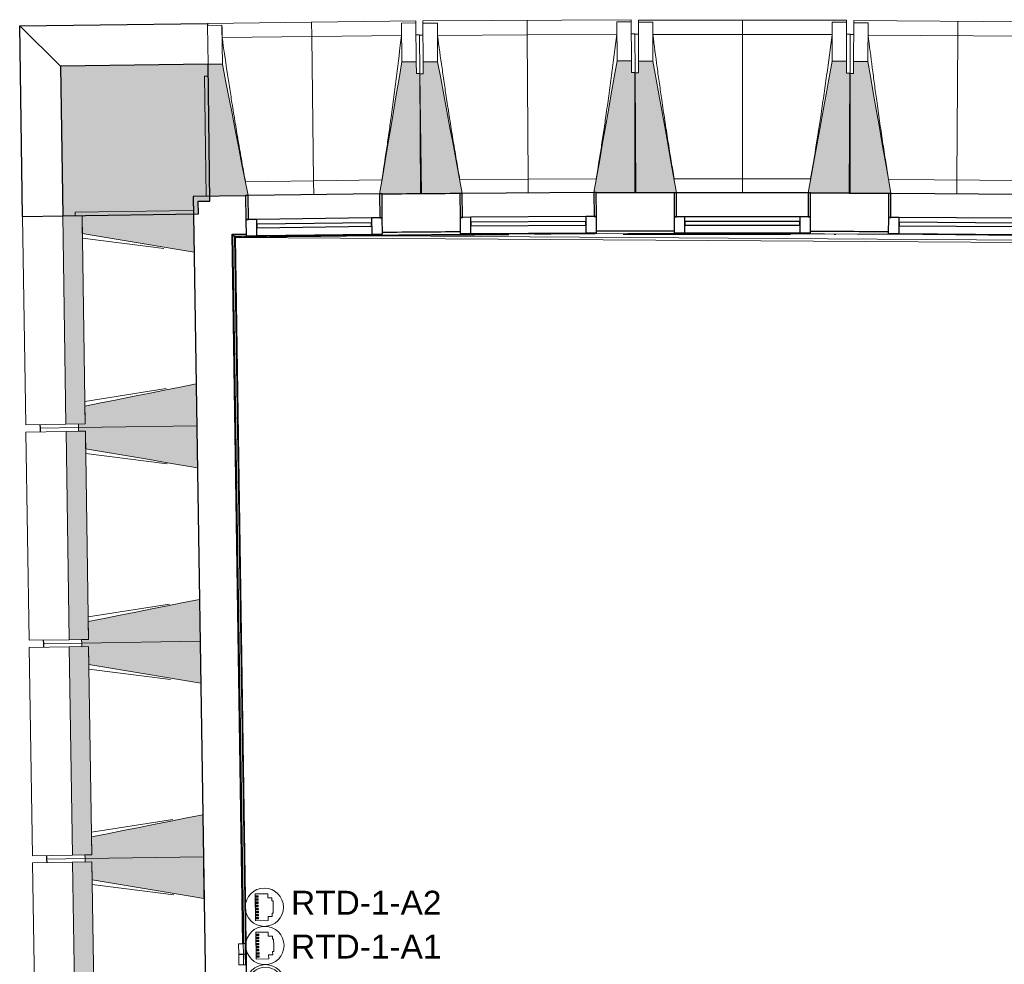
# Model space of a CAD drawing. Header units: millimetres. Extents: x -2845 to 74565, y -36590 to 13748.
# Tile 6 of 75: x 29099 to 33214, y -17321 to -13376. Entities that reach past the tile are written whole.
import ezdxf

# ---------------------------------------------------------------- set-up
doc = ezdxf.new("R2010")
doc.units = ezdxf.units.MM
for name, color, linetype, lineweight in [('A-DETL-GENF', 7, 'Continuous', 18), ('A-FLOR', 7, 'Continuous', 25), ('A-FLOR-HRAL', 7, 'Continuous', 18), ('A-GENM', 7, 'Continuous', 18), ('A-GLAZ', 7, 'Continuous', 25), ('A-WALL', 7, 'Continuous', 25), ('A-WALL-PATT', 7, 'Continuous', 25), ('I-WALL', 7, 'Continuous', 25), ('INSTAL ELECTRIQUE', 7, 'Continuous', 18), ('MUR', 7, 'Continuous', 25), ('S-BEAM', 7, 'Continuous', 18)]:
    doc.layers.add(name, color=color, linetype=linetype, lineweight=lineweight)
doc.styles.add('Arial', font='arial.ttf', dxfattribs={"height": 100})

# ---------------------------------------------------------------- blocks, each defined once
blk = doc.blocks.new('20_MUR PREFA_01 - Type 1-3119337-2021_015_1111_DCE_1_50_N0 FINI_CFA_DIS')
at = {"layer": 'A-GENM'}
for p, q in [((0, 722.1), (0, 661.4)), ((0, 661.4), (0, 58.5)), ((0, 0.7), (0, 58.5))]:
    blk.add_line(p, q, dxfattribs=at)
blk = doc.blocks.new('Murs 4 - Murs 1-3190715-2021_015_1111_DCE_1_50_N0 FINI_CFA_DIS')
at = {"layer": 'A-WALL-PATT', "true_color": 0x787878}
blk.add_hatch(color=8, dxfattribs=at).paths.add_polyline_path([(-23890.5, -14195.3), (-23323.7, -14186.6), (-23324.5, -14133.6), (-23275.7, -14133), (-23283, -13561.8), (-23900.1, -13569.7), (-23891.2, -14149.5)])
at = {"layer": 'A-WALL'}
for p, q in [((-23283, -13561.8), (-23900.1, -13569.7)), ((-23900.1, -13569.7), (-23890.5, -14195.3)), ((-23275.7, -14133), (-23283, -13561.8)), ((-23324.5, -14133.6), (-23275.7, -14133)), ((-23323.7, -14186.6), (-23324.5, -14133.6)), ((-23890.5, -14195.3), (-23323.7, -14186.6))]:
    blk.add_line(p, q, dxfattribs=at)
at = {"layer": 'MUR'}
for p, q in [((-24070.4, -13400.6), (-23285.1, -13390.7)), ((-24058.2, -14197.8), (-24070.4, -13400.6)), ((-23900.1, -13569.7), (-24070.4, -13400.6)), ((-23285.1, -13390.7), (-23285, -13399.7)), ((-24058.2, -14197.8), (-23890.5, -14195.3))]:
    blk.add_line(p, q, dxfattribs=at)
blk = doc.blocks.new('B02_DC_STR_rvt-1-2021_015_1111_DCE_1_50_N0 FINI_CFA_DIS')
at = {"layer": 'S-BEAM', "lineweight": 5, "true_color": 0x787878}
for points in [[(-23291, -14112.8), (-23126, -14110.7), (-23126, -14110.1), (-23116.1, -14109.9), (-23223, -13561), (-23283, -13561.8), (-23282.3, -13611.8), (-23297.3, -13612), (-23291.9, -14041.9)], [(-22556, -14103.5), (-22391.1, -14101.4), (-22397.4, -13600.6), (-22412.4, -13600.6), (-22413, -13550.8), (-22473, -13551.5), (-22565.9, -14103), (-22556.1, -14102.8)], [(-22395.4, -14103), (-22230.4, -14102), (-22230.4, -14101.3), (-22220.5, -14101.2), (-22323.8, -13551.6), (-22383.8, -13552), (-22383.8, -13602), (-22398.4, -13602.1), (-22395.8, -14033.1)], [(-21660.4, -14098.5), (-21495.4, -14097.5), (-21498.5, -13596.6), (-21513.5, -13596.6), (-21513.8, -13546.7), (-21573.8, -13547), (-21669.8, -14097.8), (-21660.4, -14097.8)], [(-21334.7, -14099.1), (-21334.7, -14098.4), (-21324.8, -14098.4), (-21424.5, -13548.1), (-21484.5, -13548.1), (-21484.5, -13598.1), (-21499.5, -13598.1), (-21499.7, -14099), (-21334.7, -14099.1)], [(-20599.7, -14099.3), (-20599.5, -13598.4), (-20614.5, -13598.4), (-20614.5, -13548.4), (-20674.5, -13548.4), (-20774.6, -14098.6), (-20764.7, -14098.6), (-20764.7, -14099.3), (-20658.9, -14099.3)], [(-20439, -14102), (-20439, -14101.3), (-20429.2, -14101.3), (-20525.2, -13550.4), (-20585.2, -13550), (-20585.6, -13600), (-20600.6, -13599.9), (-20604, -14100.8), (-20439.7, -14101.9)], [(-23877.1, -15065.2), (-23796.5, -15063.9), (-23809.8, -14194), (-23890.5, -14195.3), (-23879.3, -14923.6)], [(-23341.5, -14346.9), (-23344.2, -14171.9), (-23838.8, -14179.5), (-23838.6, -14194.5), (-23809.8, -14194.5), (-23808.7, -14268.5), (-23344.2, -14346.4)], [(-23825, -15079.4), (-23330.4, -15071.8), (-23333.1, -14896.8), (-23797.6, -14989.5), (-23796.5, -15063.9), (-23825.2, -15064.4), (-23825.1, -15071.8)], [(-23863.3, -15965.1), (-23782.7, -15963.8), (-23796, -15093.9), (-23876.7, -15095.2), (-23864.5, -15891.4)], [(-23327.7, -15246.8), (-23330.4, -15071.8), (-23825, -15079.4), (-23824.8, -15094.4), (-23796, -15094.4), (-23794.9, -15168.4), (-23330.4, -15246.3)], [(-23811.2, -15979.3), (-23316.6, -15971.7), (-23319.3, -15796.7), (-23783.8, -15889.4), (-23782.7, -15963.8), (-23811.4, -15964.3), (-23811.3, -15971.7)], [(-23849.5, -16865), (-23768.9, -16863.7), (-23782.2, -15993.8), (-23862.9, -15995.1), (-23849.6, -16859.1)], [(-23313.9, -16146.7), (-23316.6, -15971.7), (-23811.2, -15979.3), (-23811, -15994.3), (-23782.2, -15994.3), (-23781.1, -16068.3), (-23316.6, -16146.2)], [(-23797.4, -16879.2), (-23302.8, -16871.6), (-23305.5, -16696.6), (-23770, -16789.3), (-23768.9, -16863.7), (-23797.6, -16864.2), (-23797.5, -16871.6)], [(-23300.1, -17046.6), (-23302.8, -16871.6), (-23797.4, -16879.2), (-23797.2, -16894.2), (-23768.4, -16894.2), (-23767.3, -16968.2), (-23302.8, -17046.1)], [(-23835.7, -17764.9), (-23755.1, -17763.6), (-23768.4, -16893.7), (-23849.1, -16895), (-23837.7, -17633.3)]]:
    blk.add_hatch(color=8, dxfattribs=at).paths.add_polyline_path(points)
at = {"layer": 'A-FLOR'}
for p, q in [((-23985.6, -15066.8), (-23985.3, -15081.8)), ((-23985.3, -15081.8), (-23985.1, -15096.8)), ((-23971.8, -15966.7), (-23971.5, -15981.7)), ((-23971.5, -15981.7), (-23971.3, -15996.7)), ((-23957.9, -16866.6), (-23957.7, -16881.6)), ((-23957.7, -16881.6), (-23957.5, -16896.6))]:
    blk.add_line(p, q, dxfattribs=at)
at = {"layer": 'S-BEAM'}
for p, q in [((-22415.2, -13379.6), (-23285.1, -13390.7)), ((-23285, -13399.7), (-23225, -13398.9)), ((-23283, -13561.8), (-23285, -13399.7)), ((-23223, -13561), (-23225, -13398.9)), ((-23225, -13398.9), (-23225, -13399.2)), ((-22475.1, -13389.4), (-22415.1, -13388.7)), ((-22475.1, -13389.4), (-22473, -13551.5)), ((-22475.1, -13389.7), (-22475.1, -13389.4)), ((-22415.2, -13379.6), (-22415.1, -13388.7)), ((-22415.1, -13388.7), (-22413, -13550.8)), ((-21514.8, -13375.5), (-22384.8, -13380.9)), ((-22384.8, -13389.9), (-22384.8, -13380.9)), ((-22384.8, -13389.9), (-22324.8, -13389.6)), ((-22383.8, -13552), (-22384.8, -13389.9)), ((-22323.8, -13551.6), (-22324.8, -13389.6)), ((-22324.8, -13389.6), (-22324.7, -13389.8)), ((-21574.8, -13384.9), (-21514.8, -13384.6)), ((-21574.8, -13384.9), (-21573.8, -13547)), ((-21574.8, -13385.2), (-21574.8, -13384.9)), ((-21514.8, -13375.5), (-21514.8, -13384.6)), ((-21514.8, -13384.6), (-21513.8, -13546.7)), ((-21484.5, -13548.1), (-21484.4, -13386)), ((-21484.4, -13386), (-21484.4, -13377)), ((-20614.4, -13377.3), (-21484.4, -13377)), ((-21484.4, -13386), (-21424.4, -13386)), ((-21424.5, -13548.1), (-21424.4, -13386)), ((-21424.4, -13386), (-21424.4, -13386.3)), ((-20674.4, -13386.3), (-20674.5, -13548.4)), ((-20674.5, -13386.5), (-20674.4, -13386.3)), ((-20674.4, -13386.3), (-20614.4, -13386.3)), ((-20614.4, -13386.3), (-20614.5, -13548.4)), ((-20614.4, -13377.3), (-20614.4, -13386.3)), ((-20585.2, -13550), (-20584.1, -13387.9)), ((-20584.1, -13387.9), (-20584.1, -13378.9)), ((-19714.1, -13384.9), (-20584.1, -13378.9)), ((-20584.1, -13387.9), (-20524.1, -13388.4)), ((-20525.2, -13550.4), (-20524.1, -13388.4)), ((-20524.1, -13388.4), (-20524.1, -13388.6)), ((-22474.7, -13441), (-23224.1, -13450.5)), ((-22399.5, -13438.5), (-22414.5, -13438.7)), ((-22399.5, -13438.5), (-22397.4, -13600.6)), ((-22384.4, -13439.9), (-22399.4, -13440)), ((-21574.7, -13436.5), (-22324.2, -13441.1)), ((-21499.5, -13434.5), (-21514.5, -13434.6)), ((-21499.5, -13434.5), (-21498.5, -13596.6)), ((-21484.5, -13436), (-21499.5, -13436)), ((-20674.7, -13437.9), (-21424.2, -13437.6)), ((-20599.5, -13436.3), (-20614.5, -13436.3)), ((-20599.5, -13436.3), (-20599.5, -13598.4)), ((-20584.5, -13437.9), (-20599.5, -13437.8)), ((-19774.7, -13445.1), (-20524.2, -13439.9)), ((-23223, -13561), (-23283, -13561.8)), ((-23283, -13561.8), (-23282.3, -13611.8)), ((-22413, -13550.8), (-22473, -13551.5)), ((-22412.4, -13600.8), (-22413, -13550.8)), ((-22323.8, -13551.6), (-22383.8, -13552)), ((-22383.8, -13552), (-22383.4, -13602)), ((-21513.8, -13546.7), (-21573.8, -13547)), ((-21513.5, -13596.7), (-21513.8, -13546.7)), ((-21424.5, -13548.1), (-21484.5, -13548.1)), ((-21484.5, -13548.1), (-21484.5, -13598.1)), ((-20614.5, -13548.4), (-20674.5, -13548.4)), ((-20614.5, -13598.4), (-20614.5, -13548.4)), ((-20585.2, -13550), (-20585.6, -13600)), ((-20525.2, -13550.4), (-20585.2, -13550)), ((-23282.3, -13611.8), (-23297.3, -13612)), ((-23297.3, -13612), (-23291, -14112.8)), ((-22397.4, -13600.6), (-22412.4, -13600.8)), ((-22383.4, -13602), (-22398.4, -13602.1)), ((-22398.4, -13602.1), (-22395.4, -14103)), ((-22391.1, -14101.4), (-22397.4, -13600.6)), ((-21498.5, -13596.6), (-21513.5, -13596.7)), ((-21499.5, -13598.1), (-21499.7, -14099)), ((-21484.5, -13598.1), (-21499.5, -13598.1)), ((-21495.4, -14097.5), (-21498.5, -13596.6)), ((-20599.5, -13598.4), (-20614.5, -13598.4)), ((-20600.6, -13599.9), (-20604, -14100.8)), ((-20585.6, -13600), (-20600.6, -13599.9)), ((-20599.7, -14099.3), (-20599.5, -13598.4)), ((-23127, -14052.3), (-22556.5, -14045)), ((-22231, -14043.5), (-21660.5, -14040)), ((-21334.9, -14040.6), (-20764.4, -14040.8)), ((-20438.9, -14043.5), (-19868.4, -14047.4)), ((-23291, -14112.8), (-23126, -14110.7)), ((-22556.1, -14103.5), (-22391.1, -14101.4)), ((-22395.4, -14103), (-22230.4, -14102)), ((-21660.4, -14098.5), (-21495.4, -14097.5)), ((-21499.7, -14099), (-21334.7, -14099.1)), ((-20764.8, -14099.3), (-20599.7, -14099.3)), ((-20604, -14100.8), (-20439, -14102)), ((-24058.2, -14197.8), (-23890.5, -14195.3)), ((-23809.8, -14194), (-23890.5, -14195.3)), ((-23890.5, -14195.3), (-23877.1, -15065.2)), ((-23344.2, -14171.9), (-23838.8, -14179.5)), ((-23838.8, -14179.5), (-23838.6, -14194.5)), ((-23838.6, -14194.5), (-23809.8, -14194)), ((-23809.8, -14194), (-23808.7, -14268.5)), ((-23796.5, -15063.9), (-23809.8, -14194)), ((-23341.5, -14346.9), (-23344.2, -14171.9)), ((-24058.2, -14197.8), (-24044.8, -15067.7)), ((-23467.4, -14331), (-23808.4, -14287.9)), ((-23330.4, -15071.8), (-23333.1, -14896.8)), ((-23797.9, -14970), (-23458.4, -14916.5)), ((-23797.6, -14989.5), (-23796.5, -15063.9)), ((-23877.1, -15065.2), (-24044.8, -15067.7)), ((-24044.4, -15097.7), (-23876.7, -15095.2)), ((-24044.4, -15097.7), (-24031, -15967.6)), ((-23985.3, -15081.8), (-23985.6, -15066.8)), ((-23825, -15079.4), (-23985.3, -15081.8)), ((-23985.3, -15081.8), (-23825, -15079.4)), ((-23985.1, -15096.8), (-23985.3, -15081.8)), ((-23877.1, -15065.2), (-23796.5, -15063.9)), ((-23796, -15093.9), (-23876.7, -15095.2)), ((-23876.7, -15095.2), (-23863.3, -15965.1)), ((-23796.5, -15063.9), (-23825.2, -15064.4)), ((-23825.2, -15064.4), (-23825, -15079.4)), ((-23825, -15079.4), (-23330.4, -15071.8)), ((-23330.4, -15071.8), (-23825, -15079.4)), ((-23825, -15079.4), (-23824.8, -15094.4)), ((-23824.8, -15094.4), (-23796, -15093.9)), ((-23796, -15093.9), (-23794.9, -15168.4)), ((-23782.7, -15963.8), (-23796, -15093.9)), ((-23327.7, -15246.8), (-23330.4, -15071.8)), ((-23453.6, -15230.9), (-23794.6, -15187.8)), ((-23316.6, -15971.7), (-23319.3, -15796.7)), ((-23784.1, -15869.9), (-23444.6, -15816.4)), ((-23783.8, -15889.4), (-23782.7, -15963.8)), ((-23863.3, -15965.1), (-24031, -15967.6)), ((-23971.5, -15981.7), (-23971.8, -15966.7)), ((-23863.3, -15965.1), (-23782.7, -15963.8)), ((-23782.7, -15963.8), (-23811.4, -15964.3)), ((-23811.4, -15964.3), (-23811.2, -15979.3)), ((-24030.6, -15997.6), (-23862.9, -15995.1)), ((-24030.6, -15997.6), (-24017.2, -16867.5)), ((-23811.2, -15979.3), (-23971.5, -15981.7)), ((-23971.5, -15981.7), (-23811.2, -15979.3)), ((-23971.3, -15996.7), (-23971.5, -15981.7)), ((-23782.2, -15993.8), (-23862.9, -15995.1)), ((-23862.9, -15995.1), (-23849.5, -16865)), ((-23811.2, -15979.3), (-23316.6, -15971.7)), ((-23316.6, -15971.7), (-23811.2, -15979.3)), ((-23811.2, -15979.3), (-23811, -15994.3)), ((-23811, -15994.3), (-23782.2, -15993.8)), ((-23782.2, -15993.8), (-23781.1, -16068.3)), ((-23768.9, -16863.7), (-23782.2, -15993.8)), ((-23313.9, -16146.7), (-23316.6, -15971.7)), ((-23439.8, -16130.8), (-23780.8, -16087.7)), ((-23302.8, -16871.6), (-23305.5, -16696.6)), ((-23770.3, -16769.8), (-23430.8, -16716.3)), ((-23770, -16789.3), (-23768.9, -16863.7)), ((-23849.5, -16865), (-24017.2, -16867.5)), ((-23957.7, -16881.6), (-23957.9, -16866.6)), ((-23849.5, -16865), (-23768.9, -16863.7)), ((-23768.9, -16863.7), (-23797.6, -16864.2)), ((-23797.6, -16864.2), (-23797.4, -16879.2)), ((-23797.4, -16879.2), (-23302.8, -16871.6)), ((-23302.8, -16871.6), (-23797.4, -16879.2)), ((-23300.1, -17046.6), (-23302.8, -16871.6)), ((-24016.8, -16897.5), (-23849.1, -16895)), ((-24016.8, -16897.5), (-24003.4, -17767.4)), ((-23797.4, -16879.2), (-23957.7, -16881.6)), ((-23957.7, -16881.6), (-23797.4, -16879.2)), ((-23957.5, -16896.6), (-23957.7, -16881.6)), ((-23768.4, -16893.7), (-23849.1, -16895)), ((-23849.1, -16895), (-23835.7, -17764.9)), ((-23797.4, -16879.2), (-23797.2, -16894.2)), ((-23797.2, -16894.2), (-23768.4, -16893.7)), ((-23768.4, -16893.7), (-23767.3, -16968.2)), ((-23755.1, -17763.6), (-23768.4, -16893.7)), ((-23426, -17030.7), (-23767, -16987.6))]:
    blk.add_line(p, q, dxfattribs=at)
at = {"layer": 'S-BEAM', "flags": 128}
for points in [[(-23225, -13399.2), (-23224.8, -13409.5), (-23224.6, -13419.7), (-23224.5, -13430), (-23224.3, -13440.3), (-23224.1, -13450.5)], [(-22474.7, -13441), (-22474.8, -13430.8), (-22474.8, -13420.5), (-22474.9, -13410.2), (-22475, -13400), (-22475.1, -13389.7)], [(-22324.7, -13389.8), (-22324.6, -13400.1), (-22324.5, -13410.3), (-22324.4, -13420.6), (-22324.3, -13430.9), (-22324.2, -13441.1)], [(-21574.7, -13436.5), (-21574.7, -13426.2), (-21574.7, -13416), (-21574.8, -13405.7), (-21574.8, -13395.5), (-21574.8, -13385.2)], [(-21424.4, -13386.3), (-21424.4, -13396.5), (-21424.3, -13406.8), (-21424.3, -13417.1), (-21424.3, -13427.3), (-21424.2, -13437.6)], [(-20674.7, -13437.9), (-20674.7, -13427.6), (-20674.6, -13417.3), (-20674.6, -13407.1), (-20674.5, -13396.8), (-20674.5, -13386.5)], [(-20524.1, -13388.6), (-20524.1, -13398.9), (-20524.2, -13409.1), (-20524.2, -13419.4), (-20524.2, -13429.7), (-20524.2, -13439.9)], [(-23116.1, -14109.9), (-23129.4, -14041.9), (-23142.7, -13973.2), (-23156.1, -13904.5), (-23169.5, -13835.8), (-23182.9, -13767.1), (-23196.2, -13698.4), (-23209.6, -13629.7), (-23223, -13561)], [(-22473, -13551.5), (-22484.7, -13620.5), (-22496.3, -13689.6), (-22507.9, -13758.6), (-22519.5, -13827.6), (-22531.2, -13896.6), (-22542.8, -13965.6), (-22554.4, -14034.6), (-22565.9, -14103)], [(-22220.5, -14101.2), (-22233.3, -14033.1), (-22246.2, -13964.4), (-22259.1, -13895.6), (-22272.1, -13826.8), (-22285, -13758), (-22297.9, -13689.2), (-22310.8, -13620.4), (-22323.8, -13551.6)], [(-21573.8, -13547), (-21585.8, -13616), (-21597.9, -13684.9), (-21610, -13753.8), (-21622.1, -13822.8), (-21634.1, -13891.7), (-21646.2, -13960.7), (-21658.3, -14029.6), (-21670.3, -14097.9)], [(-21324.8, -14098.4), (-21337.2, -14030.2), (-21349.6, -13961.3), (-21362.1, -13892.5), (-21374.6, -13823.6), (-21387.1, -13754.7), (-21399.5, -13685.9), (-21412, -13617), (-21424.5, -13548.1)], [(-20674.5, -13548.4), (-20687, -13617.2), (-20699.5, -13686.1), (-20712.1, -13755), (-20724.6, -13823.8), (-20737.1, -13892.7), (-20749.6, -13961.5), (-20762.2, -14030.4), (-20774.6, -14098.6)], [(-20429.1, -14101.3), (-20441.1, -14033.1), (-20453.1, -13964.1), (-20465.1, -13895.2), (-20477.1, -13826.2), (-20489.2, -13757.3), (-20501.2, -13688.3), (-20513.2, -13619.4), (-20525.2, -13550.4)], [(-23808.7, -14268.5), (-23741.9, -14279.7), (-23675.2, -14290.9), (-23608.5, -14302.1), (-23541.7, -14313.3), (-23475, -14324.5), (-23408.3, -14335.7), (-23341.5, -14346.9)], [(-23333.1, -14896.8), (-23399.4, -14910), (-23465.8, -14923.3), (-23532.2, -14936.5), (-23598.5, -14949.8), (-23664.9, -14963), (-23731.3, -14976.2), (-23797.6, -14989.5)], [(-23794.9, -15168.4), (-23728.1, -15179.6), (-23661.4, -15190.8), (-23594.7, -15202), (-23527.9, -15213.2), (-23461.2, -15224.4), (-23394.5, -15235.6), (-23327.7, -15246.8)], [(-23319.3, -15796.7), (-23385.6, -15809.9), (-23452, -15823.2), (-23518.4, -15836.4), (-23584.7, -15849.7), (-23651.1, -15862.9), (-23717.5, -15876.1), (-23783.8, -15889.4)], [(-23781.1, -16068.3), (-23714.3, -16079.5), (-23647.6, -16090.7), (-23580.9, -16101.9), (-23514.1, -16113.1), (-23447.4, -16124.3), (-23380.7, -16135.5), (-23313.9, -16146.7)], [(-23305.5, -16696.6), (-23371.8, -16709.8), (-23438.2, -16723.1), (-23504.6, -16736.3), (-23570.9, -16749.6), (-23637.3, -16762.8), (-23703.7, -16776), (-23770, -16789.3)], [(-23767.3, -16968.2), (-23700.5, -16979.4), (-23633.8, -16990.6), (-23567.1, -17001.8), (-23500.3, -17013), (-23433.6, -17024.2), (-23366.8, -17035.4), (-23300.1, -17046.6)]]:
    blk.add_lwpolyline(points, dxfattribs=at)
at = {"layer": 'S-BEAM'}
for points, knots in [([(-23224.1, -13450.5), (-23217.7, -13496), (-23207.7, -13564.2), (-23193.8, -13655.1), (-23182.3, -13728.9), (-23169.4, -13808.4), (-23155.1, -13893.5), (-23140.9, -13974.8), (-23131.4, -14027.7), (-23126.9, -14052.3)], [0, 0, 0, 0, 0.2222222, 0.3333333, 0.4444444, 0.5833333, 0.7222222, 0.8611111, 0.9816328, 0.9816328, 0.9816328, 0.9816328]), ([(-22556.7, -14045.1), (-22550.1, -14003.3), (-22540.2, -13938.8), (-22527.5, -13851.4), (-22517.2, -13777.4), (-22506.4, -13697.6), (-22491.7, -13583.6), (-22481.3, -13498.1), (-22474.7, -13441)], [0.0183438, 0.0183438, 0.0183438, 0.0183438, 0.2222222, 0.3333333, 0.4444444, 0.5833333, 0.7222222, 1, 1, 1, 1]), ([(-22324.2, -13441.1), (-22318, -13486.7), (-22308.5, -13554.9), (-22295.2, -13645.9), (-22284.2, -13719.8), (-22271.8, -13799.3), (-22258.1, -13884.5), (-22244.4, -13966), (-22235.2, -14018.9), (-22230.9, -14043.5)], [0, 0, 0, 0, 0.2222222, 0.3333333, 0.4444444, 0.5833333, 0.7222222, 0.8611111, 0.9816328, 0.9816328, 0.9816328, 0.9816328]), ([(-21660.6, -14040), (-21653.8, -13998.3), (-21643.5, -13933.9), (-21630.2, -13846.5), (-21619.4, -13772.6), (-21608.1, -13692.9), (-21592.6, -13579), (-21581.7, -13493.5), (-21574.7, -13436.5)], [0.0183438, 0.0183438, 0.0183438, 0.0183438, 0.2222222, 0.3333333, 0.4444444, 0.5833333, 0.7222222, 1, 1, 1, 1]), ([(-21424.2, -13437.6), (-21418.3, -13483.2), (-21409.3, -13551.5), (-21396.6, -13642.5), (-21386, -13716.5), (-21374.2, -13796.1), (-21361, -13881.4), (-21347.9, -13962.9), (-21339, -14016), (-21334.8, -14040.6)], [0, 0, 0, 0, 0.2222222, 0.3333333, 0.4444444, 0.5833333, 0.7222222, 0.8611111, 0.9816328, 0.9816328, 0.9816328, 0.9816328]), ([(-20764.5, -14040.8), (-20757.4, -13999.1), (-20746.7, -13934.8), (-20732.9, -13847.5), (-20721.6, -13773.6), (-20709.8, -13694), (-20693.6, -13580.2), (-20682.1, -13494.8), (-20674.7, -13437.9)], [0.0183438, 0.0183438, 0.0183438, 0.0183438, 0.2222222, 0.3333333, 0.4444444, 0.5833333, 0.7222222, 1, 1, 1, 1]), ([(-20524.2, -13439.9), (-20518.7, -13485.6), (-20510, -13553.9), (-20498, -13645), (-20487.8, -13719.1), (-20476.5, -13798.8), (-20463.9, -13884.1), (-20451.3, -13965.7), (-20442.8, -14018.8), (-20438.8, -14043.5)], [0, 0, 0, 0, 0.2222222, 0.3333333, 0.4444444, 0.5833333, 0.7222222, 0.8611111, 0.9816328, 0.9816328, 0.9816328, 0.9816328])]:
    blk.add_open_spline(points, degree=3, knots=knots, dxfattribs=at)
at = {"layer": 'MUR', "color": 5, "lineweight": 25, "true_color": 0x0000ff}
blk.add_blockref('Murs 4 - Murs 1-3190715-2021_015_1111_DCE_1_50_N0 FINI_CFA_DIS', (0, 0), dxfattribs=at)
at = {"layer": 'S-BEAM', "color": 5, "lineweight": 25, "true_color": 0x0000ff}
for p, rotation in [((-22841, -14107.1), 0.7260035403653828), ((-21945.4, -14100.2), 0.3529371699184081), ((-21049.7, -14099.2), 359.9798707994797), ((-20154, -14103.9), 359.606804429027)]:
    blk.add_blockref('20_MUR PREFA_01 - Type 1-3119337-2021_015_1111_DCE_1_50_N0 FINI_CFA_DIS', p, dxfattribs=dict(at, rotation=rotation))
blk = doc.blocks.new('XXX_VIDE FENETRE - 550-377501-2021_015_1111_DCE_1_50_N0 FINI_CFA_DIS')
at = {"layer": 'A-GLAZ'}
for p, q in [((-285, 0), (-285, -100)), ((-275, 0), (-285, 0)), ((275, 0), (-275, 0)), ((-275, -100), (-275, 0)), ((285, 0), (275, 0)), ((275, 0), (275, -100)), ((285, -100), (285, 0)), ((-285, -100), (-275, -100)), ((-240, -100), (-285, -100)), ((-285, -100), (-285, -167.5)), ((-240, -167.5), (-240, -100)), ((240, -100), (-240, -100)), ((240, -100), (240, -167.5)), ((285, -100), (240, -100)), ((275, -100), (285, -100)), ((285, -167.5), (285, -100)), ((-285, -167.5), (-240, -167.5)), ((-240, -167.5), (240, -167.5)), ((240, -167.5), (285, -167.5))]:
    blk.add_line(p, q, dxfattribs=at)
at = {"layer": 'A-GLAZ', "color": 173, "true_color": 0x5c63b1}
for p, q in [((240, -120), (-240, -120)), ((-240, -120), (-240, -135)), ((240, -135), (240, -120)), ((-240, -135), (240, -135))]:
    blk.add_line(p, q, dxfattribs=at)
blk = doc.blocks.new('Garde-corps - Garde-corps-505471-2021_015_1111_DCE_1_50_N0 FINI_CFA_DIS')
at = {"layer": 'A-FLOR-HRAL'}
for p, q in [((-23182.7, -14271.4), (-23124, -14270.6)), ((-23134.2, -17233.9), (-23179.6, -14274.3)), ((-23179.6, -14274.3), (-23123.9, -14274.7)), ((-22974.4, -14275.7), (-17756.7, -14309.4)), ((-21918.6, -14271.9), (-21850.1, -14271.7)), ((-20666.5, -14272.2), (-20658.9, -14272.2)), ((-23127.1, -17233.8), (-23172.4, -14281.4)), ((-23170.6, -14283.1), (-23140.6, -14282.7)), ((-23077.3, -20365.6), (-23170.6, -14283.1)), ((-23075.7, -20363.9), (-23168.9, -14284.7)), ((-23127, -17239.3), (-23127, -17238.5)), ((-23126.5, -17274.1), (-23126.5, -17273.3)), ((-23126.3, -17284.3), (-23126.3, -17283.5)), ((-23125.8, -17319.1), (-23125.8, -17318.3))]:
    blk.add_line(p, q, dxfattribs=at)
at = {"layer": 'A-FLOR-HRAL', "flags": 128}
for points in [[(-23172.4, -14281.4), (-23176, -14277.8), (-23179.6, -14274.3)], [(-23168.9, -14284.7), (-17678.6, -14320.7), (-14410.7, -14446.4)]]:
    blk.add_lwpolyline(points, dxfattribs=at)
at = {"layer": 'A-FLOR-HRAL'}
for radius, start, end in [(137273, 87.112212, 90.771971), (137269.6, 90.293744, 90.770558), (137283.1, 90.378328, 90.513815), (137283.1, 90.004947, 90.140434), (137269.6, 89.802207, 90.094064), (137283.1, 89.631565, 89.767052)]:
    blk.add_arc((-21322.9, -151541.9), radius, start, end, dxfattribs=at)
for points, knots in [([(-23179.6, -14274.3), (-23179.6, -14274.3), (-23179.6, -14274.3), (-23179.7, -14274.3), (-23179.7, -14274.2), (-23179.8, -14274.2), (-23179.9, -14274.1), (-23179.9, -14274), (-23180, -14273.9), (-23180.1, -14273.8), (-23180.2, -14273.7), (-23180.3, -14273.6), (-23180.5, -14273.5), (-23180.6, -14273.4), (-23180.7, -14273.3), (-23180.8, -14273.2), (-23181, -14273), (-23181.1, -14272.9), (-23181.3, -14272.7), (-23181.6, -14272.4), (-23182.1, -14271.9), (-23182.5, -14271.6), (-23182.7, -14271.4)], [0, 0, 0, 0, 0.071429, 0.107143, 0.142857, 0.178571, 0.214286, 0.25, 0.285714, 0.321429, 0.357143, 0.392857, 0.428571, 0.464286, 0.5, 0.535714, 0.571429, 0.607143, 0.642857, 0.714286, 0.857143, 1, 1, 1, 1]), ([(-23168.9, -14284.7), (-23168.9, -14284.7), (-23169, -14284.7), (-23169, -14284.6), (-23169.1, -14284.5), (-23169.3, -14284.4), (-23169.4, -14284.2), (-23169.6, -14284.1), (-23169.8, -14283.9), (-23170, -14283.7), (-23170.2, -14283.5), (-23170.4, -14283.3), (-23170.5, -14283.2), (-23170.6, -14283.1)], [0.075, 0.075, 0.075, 0.075, 0.15, 0.2125, 0.275, 0.35, 0.425, 0.5, 0.6, 0.7, 0.775, 0.85, 1, 1, 1, 1])]:
    blk.add_open_spline(points, degree=3, knots=knots, dxfattribs=at)
blk = doc.blocks.new('B02_ARC_rvt-1-2021_015_1111_DCE_1_50_N0 FINI_CFA_DIS')
at = {"layer": 'A-FLOR'}
for p, q in [((-20740.5, -14100), (-20745.2, -14100)), ((-20676.7, -14260.3), (-20764.8, -14259.9)), ((-20504, -14261.2), (-20666.4, -14260.3))]:
    blk.add_line(p, q, dxfattribs=at)
at = {"layer": 'I-WALL'}
for p, q in [((-23126, -14110.6), (-23345.1, -14113.6)), ((-23345.1, -14113.6), (-23342.6, -14273.6)), ((-23342.6, -14273.6), (-23246.5, -20540)), ((-23137.2, -17234.9), (-23182.7, -14271.4)), ((-23136.5, -17279.9), (-23136.5, -17277.9))]:
    blk.add_line(p, q, dxfattribs=at)
at = {"layer": 'I-WALL', "flags": 128}
blk.add_lwpolyline([(-23182.7, -14271.4), (-23153.3, -14271), (-23124, -14270.6)], dxfattribs=at)
at = {"layer": 'I-WALL'}
for radius, start, end in [(137443.1, 90.378298, 90.514063), (137443.1, 90.004917, 90.140682), (137443.1, 89.631536, 89.767301), (137283.1, 90.378328, 90.513816), (137283.1, 90.004946, 90.140435), (137283.1, 89.631565, 89.767054)]:
    blk.add_arc((-21322.9, -151541.9), radius, start, end, dxfattribs=at)
at = {"layer": 'A-FLOR-HRAL', "lineweight": 18}
blk.add_blockref('Garde-corps - Garde-corps-505471-2021_015_1111_DCE_1_50_N0 FINI_CFA_DIS', (0, 0), dxfattribs=at)
at = {"layer": 'A-GLAZ', "lineweight": 18}
for p, rotation in [((-22841, -14106.5), 0.7260035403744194), ((-21945.4, -14099.5), 0.3529371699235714), ((-21049.7, -14098.5), 359.9798707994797), ((-20154, -14103.2), 359.606804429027)]:
    blk.add_blockref('XXX_VIDE FENETRE - 550-377501-2021_015_1111_DCE_1_50_N0 FINI_CFA_DIS', p, dxfattribs=dict(at, rotation=rotation))
blk = doc.blocks.new('603_4POSTES_CLS_PUI_LEGRAND - PC 2P_T 230V_45_ X2 _ RJ45_FTP-CAT6 X2-5607346-2021_015_1111_DCE_1_50_N0 FINI_CFA_DIS')
at = {"layer": 'A-DETL-GENF'}
for points in [[(-23085.7, -17040.6), (-23073.7, -17040.4), (-23073.8, -17034.4), (-23085.8, -17034.6)], [(-23085.5, -17053.6), (-23073.5, -17053.4), (-23073.6, -17047.4), (-23085.6, -17047.6), (-23085.5, -17052.6)], [(-23085.3, -17066.6), (-23073.3, -17066.4), (-23073.4, -17060.4), (-23085.4, -17060.6)], [(-23085.1, -17079.6), (-23073.1, -17079.4), (-23073.2, -17073.4), (-23085.2, -17073.6)], [(-23084.9, -17092.6), (-23072.9, -17092.4), (-23073, -17086.4), (-23085, -17086.6)], [(-23084.7, -17105.6), (-23072.7, -17105.4), (-23072.8, -17099.4), (-23084.8, -17099.6)], [(-23084.5, -17118.6), (-23072.5, -17118.4), (-23072.6, -17112.4), (-23084.6, -17112.6)], [(-23084.3, -17131.6), (-23072.3, -17131.4), (-23072.4, -17125.4), (-23084.4, -17125.6)], [(-23083.2, -17200.6), (-23071.2, -17200.4), (-23071.3, -17194.4), (-23083.3, -17194.6)], [(-23083, -17213.6), (-23071, -17213.4), (-23071.1, -17207.4), (-23083.1, -17207.6)], [(-23082.8, -17226.6), (-23070.8, -17226.4), (-23070.9, -17220.4), (-23082.9, -17220.6)], [(-23082.6, -17239.6), (-23070.6, -17239.4), (-23070.7, -17233.4), (-23082.7, -17233.6)], [(-23082.4, -17252.6), (-23070.4, -17252.4), (-23070.5, -17246.4), (-23082.5, -17246.6)], [(-23082.2, -17265.6), (-23070.2, -17265.4), (-23070.3, -17259.4), (-23082.3, -17259.6)], [(-23082, -17278.6), (-23070, -17278.4), (-23070.1, -17272.4), (-23082.1, -17272.6)], [(-23081.8, -17291.6), (-23069.8, -17291.4), (-23069.9, -17285.4), (-23081.9, -17285.6)]]:
    blk.add_hatch(color=256, dxfattribs=at).paths.add_polyline_path(points)
h = blk.add_hatch(color=256, dxfattribs=at)
h.paths.add_polyline_path([(-23076.1, -17444.4), (-23074, -17444.1), (-23070.6, -17442.1), (-23069.2, -17439.7), (-23068.4, -17436.5), (-23069.5, -17432.6), (-23070.7, -17431), (-23074.3, -17429), (-23078.3, -17429.1), (-23081.8, -17431.2), (-23083, -17432.8), (-23084, -17436.7), (-23083.1, -17439.7), (-23081.6, -17442.2), (-23078.1, -17444.2)])
h.paths.add_polyline_path([(-23012, -17376), (-23007.9, -17376), (-23006, -17375.1), (-23003.2, -17372.2), (-23002.2, -17368.3), (-23003.3, -17364.4), (-23004.6, -17362.8), (-23008.2, -17360.8), (-23010.2, -17360.6), (-23014.1, -17361.7), (-23016.9, -17364.6), (-23017.9, -17368.6), (-23017.6, -17370.6), (-23015.5, -17374.1)])
h.paths.add_polyline_path([(-23076.8, -17374.8), (-23074.3, -17374.1), (-23072, -17371), (-23071.9, -17369.7), (-23072.6, -17367.2), (-23074.4, -17365.4), (-23078.2, -17365), (-23081.2, -17367.4), (-23081.9, -17369.9), (-23080.3, -17373.4)])
h = blk.add_hatch(color=256, dxfattribs=at)
h.paths.add_polyline_path([(-23073.6, -17604.4), (-23069.7, -17603.3), (-23066.9, -17600.4), (-23066.1, -17598.5), (-23066.2, -17594.4), (-23067, -17592.6), (-23069.9, -17589.8), (-23073.8, -17588.8), (-23077.7, -17589.9), (-23080.6, -17592.8), (-23081.5, -17596.7), (-23081.2, -17598.7), (-23079.2, -17602.2), (-23077.5, -17603.4)])
h.paths.add_polyline_path([(-23007.5, -17536.2), (-23003.6, -17535.1), (-23000.8, -17532.2), (-22999.8, -17528.3), (-23000.9, -17524.4), (-23003.8, -17521.6), (-23007.7, -17520.6), (-23011.6, -17521.7), (-23014.4, -17524.6), (-23015.4, -17528.5), (-23015.1, -17530.6), (-23013.1, -17534), (-23009.5, -17536)])
h.paths.add_polyline_path([(-23075.6, -17534.6), (-23071.8, -17534.1), (-23069.6, -17531), (-23069.4, -17529.7), (-23070.9, -17526.2), (-23074.5, -17524.8), (-23077, -17525.5), (-23078, -17526.3), (-23079.4, -17529.9), (-23079.2, -17531.2), (-23076.8, -17534.2)])
for p, q in [((-23085.9, -17027.1), (-23033.9, -17026.3)), ((-23085.8, -17034.6), (-23085.9, -17027.1)), ((-23085.8, -17034.6), (-23073.8, -17034.4)), ((-23085.8, -17034.6), (-23073.8, -17034.4)), ((-23085.7, -17040.6), (-23085.8, -17034.6)), ((-23084.3, -17131.6), (-23085.8, -17034.6)), ((-23073.8, -17034.4), (-23073.7, -17040.4)), ((-23073.8, -17034.4), (-23073.7, -17040.4)), ((-23033.9, -17026.3), (-23033.6, -17043.3)), ((-23073.7, -17040.4), (-23085.7, -17040.6)), ((-23085.7, -17040.6), (-23073.7, -17040.4)), ((-23085.7, -17040.6), (-23085.6, -17047.6)), ((-23085.6, -17047.6), (-23073.6, -17047.4)), ((-23085.6, -17047.6), (-23073.6, -17047.4)), ((-23085.5, -17053.6), (-23085.6, -17047.6)), ((-23073.5, -17053.4), (-23085.5, -17053.6)), ((-23085.5, -17053.6), (-23073.5, -17053.4)), ((-23085.5, -17053.6), (-23085.4, -17060.6)), ((-23085.4, -17060.6), (-23073.4, -17060.4)), ((-23085.4, -17060.6), (-23073.4, -17060.4)), ((-23085.3, -17066.6), (-23085.4, -17060.6)), ((-23073.3, -17066.4), (-23085.3, -17066.6)), ((-23085.3, -17066.6), (-23073.3, -17066.4)), ((-23085.3, -17066.6), (-23085.2, -17073.6)), ((-23085.2, -17073.6), (-23073.2, -17073.4)), ((-23085.2, -17073.6), (-23073.2, -17073.4)), ((-23085.1, -17079.6), (-23085.2, -17073.6)), ((-23073.6, -17047.4), (-23073.5, -17053.4)), ((-23073.6, -17047.4), (-23073.5, -17053.4)), ((-23073.4, -17060.4), (-23073.3, -17066.4)), ((-23073.4, -17060.4), (-23073.3, -17066.4)), ((-23073.2, -17073.4), (-23073.1, -17079.4)), ((-23073.2, -17073.4), (-23073.1, -17079.4)), ((-23033.6, -17043.3), (-23016.6, -17043.1)), ((-23016.6, -17043.1), (-23016.4, -17056.1)), ((-23016.4, -17056.1), (-23011.4, -17056)), ((-23011.4, -17056), (-23011, -17082)), ((-23073.1, -17079.4), (-23085.1, -17079.6)), ((-23085.1, -17079.6), (-23073.1, -17079.4)), ((-23085.1, -17079.6), (-23085, -17086.6)), ((-23085, -17086.6), (-23073, -17086.4)), ((-23085, -17086.6), (-23073, -17086.4)), ((-23084.9, -17092.6), (-23085, -17086.6)), ((-23072.9, -17092.4), (-23084.9, -17092.6)), ((-23084.9, -17092.6), (-23072.9, -17092.4)), ((-23084.9, -17092.6), (-23084.8, -17099.6)), ((-23084.8, -17099.6), (-23072.8, -17099.4)), ((-23084.8, -17099.6), (-23072.8, -17099.4)), ((-23084.7, -17105.6), (-23084.8, -17099.6)), ((-23072.7, -17105.4), (-23084.7, -17105.6)), ((-23084.7, -17105.6), (-23072.7, -17105.4)), ((-23084.7, -17105.6), (-23084.6, -17112.6)), ((-23084.6, -17112.6), (-23072.6, -17112.4)), ((-23084.6, -17112.6), (-23072.6, -17112.4)), ((-23084.5, -17118.6), (-23084.6, -17112.6)), ((-23072.5, -17118.4), (-23084.5, -17118.6)), ((-23084.5, -17118.6), (-23072.5, -17118.4)), ((-23084.5, -17118.6), (-23084.4, -17125.6)), ((-23073, -17086.4), (-23072.9, -17092.4)), ((-23072.9, -17092.4), (-23073, -17086.4)), ((-23072.8, -17099.4), (-23072.7, -17105.4)), ((-23072.7, -17105.4), (-23072.8, -17099.4)), ((-23072.6, -17112.4), (-23072.5, -17118.4)), ((-23072.5, -17118.4), (-23072.6, -17112.4)), ((-23015.6, -17108.1), (-23010.6, -17108)), ((-23015.4, -17121.1), (-23015.6, -17108.1)), ((-23010.6, -17108), (-23011, -17082)), ((-23084.4, -17125.6), (-23072.4, -17125.4)), ((-23084.4, -17125.6), (-23072.4, -17125.4)), ((-23084.3, -17131.6), (-23084.4, -17125.6)), ((-23072.3, -17131.4), (-23084.3, -17131.6)), ((-23084.3, -17131.6), (-23072.3, -17131.4)), ((-23084.3, -17131.6), (-23084.2, -17136.6)), ((-23084.2, -17136.6), (-23084.2, -17139.1)), ((-23084.2, -17139.1), (-23032.2, -17138.3)), ((-23072.4, -17125.4), (-23072.3, -17131.4)), ((-23072.3, -17131.4), (-23072.4, -17125.4)), ((-23032.4, -17121.3), (-23015.4, -17121.1)), ((-23032.2, -17138.3), (-23032.4, -17121.3)), ((-23083.4, -17187.1), (-23031.4, -17186.3)), ((-23083.3, -17194.6), (-23083.4, -17187.1)), ((-23083.3, -17194.6), (-23071.3, -17194.4)), ((-23083.3, -17194.6), (-23071.3, -17194.4)), ((-23083.2, -17200.6), (-23083.3, -17194.6)), ((-23081.8, -17291.6), (-23083.3, -17194.6)), ((-23071.2, -17200.4), (-23083.2, -17200.6)), ((-23083.2, -17200.6), (-23071.2, -17200.4)), ((-23083.2, -17200.6), (-23083.1, -17207.6)), ((-23071.3, -17194.4), (-23071.2, -17200.4)), ((-23071.3, -17194.4), (-23071.2, -17200.4)), ((-23031.4, -17186.3), (-23031.2, -17203.3)), ((-23083.1, -17207.6), (-23071.1, -17207.4)), ((-23083.1, -17207.6), (-23071.1, -17207.4)), ((-23083, -17213.6), (-23083.1, -17207.6)), ((-23071, -17213.4), (-23083, -17213.6)), ((-23083, -17213.6), (-23071, -17213.4)), ((-23083, -17213.6), (-23082.9, -17220.6)), ((-23082.9, -17220.6), (-23070.9, -17220.4)), ((-23082.9, -17220.6), (-23070.9, -17220.4)), ((-23082.8, -17226.6), (-23082.9, -17220.6)), ((-23070.8, -17226.4), (-23082.8, -17226.6)), ((-23082.8, -17226.6), (-23070.8, -17226.4)), ((-23082.8, -17226.6), (-23082.7, -17233.6)), ((-23082.7, -17233.6), (-23070.7, -17233.4)), ((-23082.7, -17233.6), (-23070.7, -17233.4)), ((-23082.6, -17239.6), (-23082.7, -17233.6)), ((-23070.6, -17239.4), (-23082.6, -17239.6)), ((-23082.6, -17239.6), (-23070.6, -17239.4)), ((-23082.6, -17239.6), (-23082.5, -17246.6)), ((-23071.1, -17207.4), (-23071, -17213.4)), ((-23071.1, -17207.4), (-23071, -17213.4)), ((-23070.9, -17220.4), (-23070.8, -17226.4)), ((-23070.9, -17220.4), (-23070.8, -17226.4)), ((-23070.7, -17233.4), (-23070.6, -17239.4)), ((-23070.7, -17233.4), (-23070.6, -17239.4)), ((-23031.2, -17203.3), (-23014.2, -17203.1)), ((-23014.2, -17203.1), (-23014, -17216.1)), ((-23014, -17216.1), (-23009, -17216)), ((-23009, -17216), (-23008.6, -17242)), ((-23008.2, -17268), (-23008.6, -17242)), ((-23082.5, -17246.6), (-23070.5, -17246.4)), ((-23082.5, -17246.6), (-23070.5, -17246.4)), ((-23082.4, -17252.6), (-23082.5, -17246.6)), ((-23070.4, -17252.4), (-23082.4, -17252.6)), ((-23082.4, -17252.6), (-23070.4, -17252.4)), ((-23082.4, -17252.6), (-23082.3, -17259.6)), ((-23082.3, -17259.6), (-23070.3, -17259.4)), ((-23082.3, -17259.6), (-23070.3, -17259.4)), ((-23082.2, -17265.6), (-23082.3, -17259.6)), ((-23070.2, -17265.4), (-23082.2, -17265.6)), ((-23082.2, -17265.6), (-23070.2, -17265.4)), ((-23082.2, -17265.6), (-23082.1, -17272.6)), ((-23082.1, -17272.6), (-23070.1, -17272.4)), ((-23082.1, -17272.6), (-23070.1, -17272.4)), ((-23082, -17278.6), (-23082.1, -17272.6)), ((-23070, -17278.4), (-23082, -17278.6)), ((-23082, -17278.6), (-23070, -17278.4)), ((-23082, -17278.6), (-23081.9, -17285.6)), ((-23070.5, -17246.4), (-23070.4, -17252.4)), ((-23070.4, -17252.4), (-23070.5, -17246.4)), ((-23070.3, -17259.4), (-23070.2, -17265.4)), ((-23070.2, -17265.4), (-23070.3, -17259.4)), ((-23070.1, -17272.4), (-23070, -17278.4)), ((-23070, -17278.4), (-23070.1, -17272.4)), ((-23030, -17281.3), (-23013, -17281)), ((-23029.7, -17298.3), (-23030, -17281.3)), ((-23013, -17281), (-23013.2, -17268)), ((-23013.2, -17268), (-23008.2, -17268)), ((-23081.9, -17285.6), (-23069.9, -17285.4)), ((-23081.9, -17285.6), (-23069.9, -17285.4)), ((-23081.8, -17291.6), (-23081.9, -17285.6)), ((-23069.8, -17291.4), (-23081.8, -17291.6)), ((-23081.8, -17291.6), (-23069.8, -17291.4)), ((-23081.8, -17291.6), (-23081.7, -17296.6)), ((-23081.7, -17296.6), (-23081.7, -17299.1)), ((-23081.7, -17299.1), (-23029.7, -17298.3)), ((-23069.9, -17285.4), (-23069.8, -17291.4)), ((-23069.8, -17291.4), (-23069.9, -17285.4))]:
    blk.add_line(p, q, dxfattribs=at)
for centre, radius in [((-23048, -17082.6), 80), ((-23045.6, -17242.5), 80), ((-23043.1, -17402.5), 80), ((-23043.1, -17402.5), 70), ((-23076.9, -17369.8), 5), ((-23010.1, -17368.4), 7.82), ((-23076.2, -17436.6), 7.82), ((-23040.7, -17562.5), 80), ((-23040.7, -17562.5), 70), ((-23074.4, -17529.8), 5), ((-23007.6, -17528.4), 7.82), ((-23073.7, -17596.6), 7.82)]:
    blk.add_circle(centre, radius, dxfattribs=at)
for centre, radius, start, end in [((-23076.9, -17369.8), 5, 90.8788, 270.8788), ((-23076.9, -17369.8), 5, 270.8788, 90.8788), ((-23010.1, -17368.4), 7.82, 90.8788, 270.8788), ((-23010.1, -17368.4), 7.82, 270.8788, 90.8788), ((-23076.2, -17436.6), 7.82, 90.8788, 270.8788), ((-23076.2, -17436.6), 7.82, 270.8788, 90.8788), ((-23074.4, -17529.8), 5, 90.8788, 270.8788), ((-23074.4, -17529.8), 5, 270.8788, 90.8788), ((-23007.6, -17528.4), 7.82, 90.8788, 270.8788), ((-23007.6, -17528.4), 7.82, 270.8788, 90.8788), ((-23073.7, -17596.6), 7.82, 90.8788, 270.8788), ((-23073.7, -17596.6), 7.82, 270.8788, 90.8788)]:
    blk.add_arc(centre, radius, start, end, dxfattribs=at)
blk = doc.blocks.new('Legrand_Mosaic_prise_RJ45_cat_6_FTP_2_mod_blanc_076565 - Legrand_Mosaic_prise_RJ45_cat_6_FTP_2_mod_blanc_076565-1147599-2021_015_1111_DCE_1_50_N0 FINI_CFA_DIS')
at = {"layer": 'INSTAL ELECTRIQUE'}
for p, q in [((-23154.9, -17280.2), (-23135.5, -17279.9)), ((-23154.2, -17323.2), (-23154.9, -17280.2)), ((-23135.5, -17278.9), (-23127.5, -17278.8)), ((-23134.8, -17323.9), (-23135.5, -17278.9)), ((-23127.5, -17278.8), (-23126.8, -17323.8)), ((-23127, -17283.5), (-23127, -17278.8)), ((-23127, -17278.8), (-23126, -17278.8)), ((-23126.9, -17284.3), (-23127, -17283.5)), ((-23127, -17283.5), (-23126.9, -17284.3)), ((-23127, -17283.5), (-23126, -17283.5)), ((-23126, -17278.8), (-23126, -17283.5)), ((-23125.9, -17284.3), (-23126, -17283.5)), ((-23126, -17283.5), (-23125.9, -17284.3)), ((-23154.2, -17323.2), (-23134.9, -17322.9)), ((-23126.8, -17323.8), (-23134.8, -17323.9)), ((-23126.4, -17318.3), (-23126.9, -17284.3)), ((-23126.9, -17284.3), (-23125.9, -17284.3)), ((-23126.4, -17319.1), (-23126.4, -17318.3)), ((-23126.4, -17318.3), (-23126.4, -17319.1)), ((-23126.4, -17318.3), (-23125.4, -17318.3)), ((-23126.3, -17323.8), (-23126.4, -17319.1)), ((-23125.4, -17319.1), (-23126.4, -17319.1)), ((-23126.3, -17323.8), (-23125.3, -17323.8)), ((-23125.9, -17284.3), (-23125.4, -17318.3)), ((-23125.4, -17319.1), (-23125.4, -17318.3)), ((-23125.4, -17318.3), (-23125.4, -17319.1)), ((-23125.4, -17319.1), (-23125.3, -17323.8))]:
    blk.add_line(p, q, dxfattribs=at)
blk = doc.blocks.new('B02_ELE_rvt-1-2021_015_1111_DCE_1_50_N0 FINI_CFA_DIS')
at = {"layer": 'INSTAL ELECTRIQUE', "lineweight": 18}
for name, p in [('603_4POSTES_CLS_PUI_LEGRAND - PC 2P_T 230V_45_ X2 _ RJ45_FTP-CAT6 X2-5607346-2021_015_1111_DCE_1_50_N0 FINI_CFA_DIS', (0, 0)), ('Legrand_Mosaic_prise_RJ45_cat_6_FTP_2_mod_blanc_076565 - Legrand_Mosaic_prise_RJ45_cat_6_FTP_2_mod_blanc_076565-1147599-2021_015_1111_DCE_1_50_N0 FINI_CFA_DIS', (-0.7, 45)), ('Legrand_Mosaic_prise_RJ45_cat_6_FTP_2_mod_blanc_076565 - Legrand_Mosaic_prise_RJ45_cat_6_FTP_2_mod_blanc_076565-1147599-2021_015_1111_DCE_1_50_N0 FINI_CFA_DIS', (0, 0))]:
    blk.add_blockref(name, p, dxfattribs=at)
at = {"layer": 'INSTAL ELECTRIQUE', "lineweight": 9, "char_height": 100, "width": 773.628, "attachment_point": 1, "style": 'Arial', "bg_fill": 3, "box_fill_scale": 1.25, "bg_fill_color": 256, "bg_fill_true_color": 13158600, "bg_fill_transparency": 0}
for s, insert in [('RTD-1-A2', (-22936.1, -17013.9)), ('RTD-1-A1', (-22936.1, -17196.9))]:
    blk.add_mtext(s, dxfattribs=dict(at, insert=insert))

msp = doc.modelspace()

# ---------------------------------------------------------------- block references
at = {"lineweight": 5}
for name in ['B02_DC_STR_rvt-1-2021_015_1111_DCE_1_50_N0 FINI_CFA_DIS', 'B02_ARC_rvt-1-2021_015_1111_DCE_1_50_N0 FINI_CFA_DIS']:
    msp.add_blockref(name, (53169.3, 0), dxfattribs=at)

# ---------------------------------------------------------------- next in the draw order: block references
msp.add_blockref('B02_ELE_rvt-1-2021_015_1111_DCE_1_50_N0 FINI_CFA_DIS', (53169.3, 0), dxfattribs=at)

doc.saveas('drawing.dxf')
